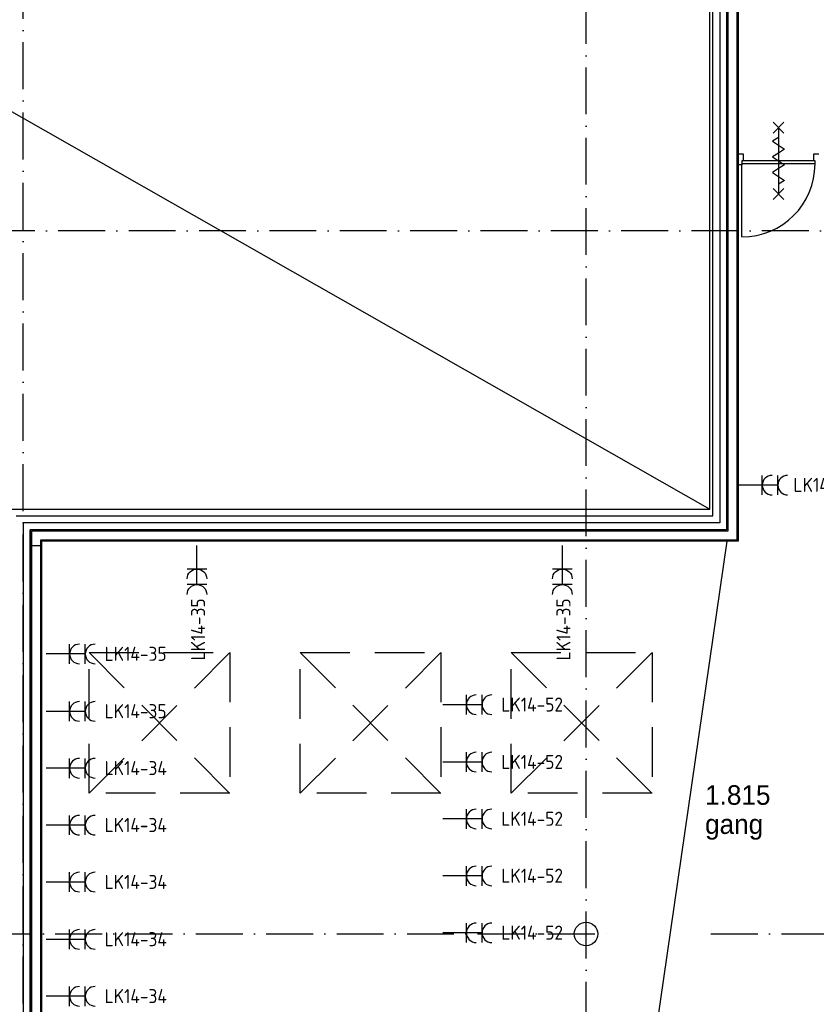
# Model space of a CAD drawing. Header units: millimetres. Extents: x -6587 to 112885, y 244 to 84344.
# Tile 18 of 50: x 17530 to 27720, y 57005 to 69605. Entities that reach past the tile are written whole.
import ezdxf
from ezdxf.enums import TextEntityAlignment as Align

# ---------------------------------------------------------------- set-up
doc = ezdxf.new("R2010")
doc.units = ezdxf.units.MM
doc.header["$LTSCALE"] = 100
doc.linetypes.add('DASHDOT', pattern=[9, 6, -1.5, 0, -1.5])
doc.linetypes.add('HIDDEN', pattern=[9.525, 6.35, -3.175])
doc.layers.get('0').update_dxf_attribs({"linetype": 'CONTINUOUS'})
for name, color, linetype in [('AL$1----_ALGEMEEN', 7, 'CONTINUOUS'), ('AL$7----_STRAMIEN', 1, 'DASHDOT'), ('AL22----_BINNENWAND', 7, 'CONTINUOUS'), ('AL28----_KONSTRUKTIE', 3, 'CONTINUOUS'), ('AL32----_BINNENKOZ', 7, 'CONTINUOUS'), ('AL32----_DRAAIRICHTING', 1, 'CONTINUOUS'), ('AL65----_BEVEILIGING', 7, 'CONTINUOUS'), ('ALXAA---_GEWBETON', 12, 'CONTINUOUS'), ('BOUW', 8, 'CONTINUOUS'), ('EB62203-_ATTRIB', 2, 'CONTINUOUS'), ('EL62203-_KRACHT-WCD230', 3, 'CONTINUOUS')]:
    doc.layers.add(name, color=color, linetype=linetype)
doc.styles.add('1_8', font='iso', dxfattribs={"width": 0.7, "height": 1.8})
doc.styles.add('BURO-025', font='BUROFONT.shx', dxfattribs={"height": 250})
doc.styles.add('NORATT', font='isocp.shx')

# ---------------------------------------------------------------- blocks, each defined once
blk = doc.blocks.new('ES3W2A')
for p, q in [((1.25, 2), (-1.25, 2)), ((1.25, 2), (-1.25, 2)), ((0, 2), (0, -3)), ((0, 2), (0, -3)), ((1.25, 0), (-1.25, 0)), ((1.25, 0), (-1.25, 0))]:
    blk.add_line(p, q)
for centre in [(0, 3.25), (0, 3.25), (0, 1.25), (0, 1.25)]:
    blk.add_arc(centre, 1.25, 180, 0)
for tag, style, flags, p in [('VERMOGEN', 'NORATT', 9, (-2.5, 5)), ('VERMOGEN', '1_8', 9, (-2.5, 5)), ('GROEP', 'NORATT', 8, (0, 5)), ('GROEP', '1_8', 8, (0, 5)), ('SCHAK', 'NORATT', 8, (2.5, 5)), ('SCHAK', '1_8', 8, (2.5, 5)), ('GELIJK', 'NORATT', 9, (5, 5)), ('GELIJK', '1_8', 9, (5, 5)), ('KAST', 'NORATT', 9, (7, 5)), ('KAST', '1_8', 9, (7, 5)), ('TAL', 'NORATT', 8, (2.5, 5)), ('TAL', '1_8', 8, (2.5, 5))]:
    blk.add_attdef(tag, text='', height=1.8, rotation=90, dxfattribs=dict(style=style, flags=flags)).set_placement(p, align=Align.MIDDLE_CENTER)
at = {"width": 0.7, "flags": 8}
for style in ['NORATT', '1_8']:
    blk.add_attdef('DOEL', text='', height=1.8, rotation=90, dxfattribs=dict(at, style=style)).set_placement((-2.5, 5), align=Align.MIDDLE_LEFT)
at = {"flags": 9}
for style in ['NORATT', '1_8']:
    blk.add_attdef('M_CODE', text='', height=1.8, dxfattribs=dict(at, style=style)).set_placement((0, 0), align=Align.MIDDLE_CENTER)

msp = doc.modelspace()

# ---------------------------------------------------------------- linework, layer by layer
at = {"layer": 'AL$1----_ALGEMEEN', "color": 8}
for p, q in [((5124.8, 75440), (26359.8, 63340)), ((26575.9, 62930), (23511.7, 41748.8))]:
    msp.add_line(p, q, dxfattribs=at)
at = {"layer": 'AL$1----_ALGEMEEN', "color": 8, "linetype": 'HIDDEN'}
for p, q in [((18418.7, 61505), (20218.7, 59705)), ((18418.7, 59705), (20218.7, 61505)), ((18418.7, 59705), (18418.7, 61505)), ((18418.7, 61505), (20218.7, 61505)), ((20218.7, 61505), (20218.7, 59705)), ((21118.7, 61505), (22918.7, 59705)), ((21118.7, 59705), (22918.7, 61505)), ((21118.7, 59705), (21118.7, 61505)), ((21118.7, 61505), (22918.7, 61505)), ((22918.7, 61505), (22918.7, 59705)), ((23818.7, 61505), (25618.7, 59705)), ((23818.7, 59705), (25618.7, 61505)), ((23818.7, 59705), (23818.7, 61505)), ((23818.7, 61505), (25618.7, 61505)), ((25618.7, 61505), (25618.7, 59705)), ((20218.7, 59705), (18418.7, 59705)), ((22918.7, 59705), (21118.7, 59705)), ((25618.7, 59705), (23818.7, 59705))]:
    msp.add_line(p, q, dxfattribs=at)
at = {"layer": 'AL$7----_STRAMIEN', "color": 1}
for p, q in [((17574.8, 7509.2), (17574.8, 76734.4)), ((24774.8, 44091.5), (24774.8, 76709.6)), ((86131.3, 66905), (3582.8, 66905)), ((3582.8, 57905), (25063.4, 57905)), ((26373, 57905), (98018.3, 57905))]:
    msp.add_line(p, q, dxfattribs=at)
at = {"layer": 'AL22----_BINNENWAND', "color": 8}
for p, q in [((26574.8, 63075), (26574.8, 75625)), ((26574.8, 63075), (26574.8, 75625)), ((26719.8, 75625), (26719.8, 62930)), ((26719.8, 75625), (26719.8, 62930)), ((26359.8, 63340), (26359.8, 75440)), ((5124.8, 63340), (26359.8, 63340)), ((17664.8, 46720), (17664.8, 63075)), ((17664.8, 63075), (26574.8, 63075)), ((17664.8, 62870), (17664.8, 63075)), ((17664.8, 63075), (26574.8, 63075)), ((26719.8, 62930), (17809.8, 62930)), ((17809.8, 62930), (17809.8, 46720)), ((26719.8, 62930), (17809.8, 62930)), ((17809.8, 62930), (17809.8, 62870)), ((17809.8, 62870), (17664.8, 62870))]:
    msp.add_line(p, q, dxfattribs=at)
at = {"layer": 'AL22----_BINNENWAND', "color": 8, "linetype": 'Continuous'}
for p, q in [((26589.8, 75625), (26589.8, 63060)), ((26589.8, 75625), (26589.8, 63060)), ((26704.8, 75625), (26704.8, 62945)), ((26704.8, 75625), (26704.8, 62945)), ((26589.8, 63060), (17679.8, 63060)), ((17679.8, 63060), (17679.8, 46720)), ((26589.8, 63060), (17679.8, 63060)), ((17679.8, 63060), (17679.8, 62870)), ((26704.8, 62945), (17794.8, 62945)), ((17794.8, 62945), (17794.8, 46720)), ((26704.8, 62945), (17794.8, 62945)), ((17794.8, 62945), (17794.8, 62870))]:
    msp.add_line(p, q, dxfattribs=at)
at = {"layer": 'AL28----_KONSTRUKTIE', "color": 8}
for p, q in [((26394.8, 63255), (26394.8, 75625)), ((26574.8, 75625), (26574.8, 63075)), ((17484.8, 63255), (26394.8, 63255)), ((26574.8, 63075), (17664.8, 63075)), ((17664.8, 63075), (17664.8, 46720))]:
    msp.add_line(p, q, dxfattribs=at)
msp.add_circle((24774.8, 57905), 150, dxfattribs=at)
at = {"layer": 'AL32----_BINNENKOZ', "color": 8}
for p, q in [((26719.8, 67748), (26719.8, 67887)), ((26719.8, 67887), (26786.8, 67887)), ((27703.8, 67799), (26769.8, 67799)), ((26786.8, 67799), (26769.8, 67799)), ((26769.8, 67799), (26769.8, 67748)), ((26786.8, 67887), (26786.8, 67799)), ((27686.8, 67799), (27686.8, 67887)), ((27686.8, 67887), (27753.8, 67887)), ((27703.8, 67799), (27686.8, 67799)), ((27703.8, 67748), (27703.8, 67799)), ((26769.8, 67748), (26719.8, 67748)), ((27703.8, 67759), (26769.8, 67759))]:
    msp.add_line(p, q, dxfattribs=at)
at = {"layer": 'AL32----_DRAAIRICHTING', "color": 8}
msp.add_line((26769.8, 66825), (26769.8, 67759), dxfattribs=at)
msp.add_arc((26769.8, 67759), 934, 270, 0, dxfattribs=at)
at = {"layer": 'AL65----_BEVEILIGING', "color": 8, "linetype": 'Continuous'}
for p, q in [((27306.8, 68294), (27166.8, 68154)), ((27166.8, 68294), (27306.8, 68154)), ((27236.8, 68224), (27236.8, 67374)), ((27236.8, 68099), (27161.8, 68049)), ((27161.8, 68049), (27311.8, 67949)), ((27311.8, 67949), (27236.8, 67899)), ((27236.8, 67899), (27161.8, 67849)), ((27161.8, 67849), (27311.8, 67749)), ((27236.8, 67699), (27161.8, 67649)), ((27311.8, 67749), (27236.8, 67699)), ((27161.8, 67649), (27311.8, 67549)), ((27311.8, 67549), (27236.8, 67499)), ((27306.8, 67444), (27166.8, 67304)), ((27166.8, 67444), (27306.8, 67304))]:
    msp.add_line(p, q, dxfattribs=at)
at = {"layer": 'ALXAA---_GEWBETON', "color": 8}
for p, q in [((26484.8, 75625), (26484.8, 63165)), ((26133.7, 63165), (17574.8, 63165)), ((17574.8, 63165), (17574.8, 47490)), ((26484.8, 63165), (26133.7, 63165))]:
    msp.add_line(p, q, dxfattribs=at)

# ---------------------------------------------------------------- block references
at = {"layer": 'EL62203-_KRACHT-WCD230'}
ref = msp.add_blockref('ES3W2A', (27029, 63649, 1050), dxfattribs=dict(at, xscale=100, yscale=100, zscale=100, rotation=270))
ref.add_attrib('GROEP', 'LK14-35', dxfattribs={"layer": 'EB62203-_ATTRIB', "color": 1, "height": 180, "style": '1_8', "flags": 8}).set_placement((27428, 63652, 1050), align=Align.MIDDLE_LEFT)
ref = msp.add_blockref('ES3W2A', (19797.3, 62575.5, 1050), dxfattribs=dict(at, xscale=-100, yscale=100, zscale=100, rotation=180))
ref.add_attrib('GROEP', 'LK14-35', dxfattribs={"layer": 'EB62203-_ATTRIB', "color": 1, "height": 180, "rotation": 90, "style": '1_8', "flags": 8}).set_placement((19811.7, 61405.2, 1050), align=Align.MIDDLE_LEFT)
ref = msp.add_blockref('ES3W2A', (24471.5, 62575.5, 1050), dxfattribs=dict(at, xscale=-100, yscale=100, zscale=100, rotation=180))
ref.add_attrib('GROEP', 'LK14-35', dxfattribs={"layer": 'EB62203-_ATTRIB', "color": 1, "height": 180, "rotation": 90, "style": '1_8', "flags": 8}).set_placement((24485.9, 61405.2, 1050), align=Align.MIDDLE_LEFT)
ref = msp.add_blockref('ES3W2A', (18169, 61488, 1050), dxfattribs=dict(at, xscale=100, yscale=100, zscale=100, rotation=270))
ref.add_attrib('GROEP', 'LK14-35', dxfattribs={"layer": 'EB62203-_ATTRIB', "color": 1, "height": 180, "style": '1_8', "flags": 8}).set_placement((18614.9, 61490, 1050), align=Align.MIDDLE_LEFT)
ref = msp.add_blockref('ES3W2A', (18169, 60754, 1050), dxfattribs=dict(at, xscale=100, yscale=100, zscale=100, rotation=270))
ref.add_attrib('GROEP', 'LK14-35', dxfattribs={"layer": 'EB62203-_ATTRIB', "color": 1, "height": 180, "style": '1_8', "flags": 8}).set_placement((18614.9, 60756, 1050), align=Align.MIDDLE_LEFT)
ref = msp.add_blockref('ES3W2A', (23243.9, 60839.1, 1050), dxfattribs=dict(at, xscale=100, yscale=100, zscale=100, rotation=270))
ref.add_attrib('GROEP', 'LK14-52', dxfattribs={"layer": 'EB62203-_ATTRIB', "color": 1, "height": 180, "style": 'NORATT', "flags": 8}).set_placement((23689.8, 60841.1, 1050), align=Align.MIDDLE_LEFT)
ref = msp.add_blockref('ES3W2A', (23243.9, 60105.1, 1050), dxfattribs=dict(at, xscale=100, yscale=100, zscale=100, rotation=270))
ref.add_attrib('GROEP', 'LK14-52', dxfattribs={"layer": 'EB62203-_ATTRIB', "color": 1, "height": 180, "style": 'NORATT', "flags": 8}).set_placement((23689.8, 60107.1, 1050), align=Align.MIDDLE_LEFT)
ref = msp.add_blockref('ES3W2A', (18169, 60026, 1050), dxfattribs=dict(at, xscale=100, yscale=100, zscale=100, rotation=270))
ref.add_attrib('GROEP', 'LK14-34', dxfattribs={"layer": 'EB62203-_ATTRIB', "color": 1, "height": 180, "style": '1_8', "flags": 8}).set_placement((18614.9, 60028, 1050), align=Align.MIDDLE_LEFT)
ref = msp.add_blockref('ES3W2A', (23243.9, 59377.1, 1050), dxfattribs=dict(at, xscale=100, yscale=100, zscale=100, rotation=270))
ref.add_attrib('GROEP', 'LK14-52', dxfattribs={"layer": 'EB62203-_ATTRIB', "color": 1, "height": 180, "style": 'NORATT', "flags": 8}).set_placement((23689.8, 59379.1, 1050), align=Align.MIDDLE_LEFT)
ref = msp.add_blockref('ES3W2A', (18169, 59297, 1050), dxfattribs=dict(at, xscale=100, yscale=100, zscale=100, rotation=270))
ref.add_attrib('GROEP', 'LK14-34', dxfattribs={"layer": 'EB62203-_ATTRIB', "color": 1, "height": 180, "style": '1_8', "flags": 8}).set_placement((18614.9, 59299, 1050), align=Align.MIDDLE_LEFT)
ref = msp.add_blockref('ES3W2A', (23243.9, 58648.1, 1050), dxfattribs=dict(at, xscale=100, yscale=100, zscale=100, rotation=270))
ref.add_attrib('GROEP', 'LK14-52', dxfattribs={"layer": 'EB62203-_ATTRIB', "color": 1, "height": 180, "style": 'NORATT', "flags": 8}).set_placement((23689.8, 58650.1, 1050), align=Align.MIDDLE_LEFT)
ref = msp.add_blockref('ES3W2A', (18169, 58569, 1050), dxfattribs=dict(at, xscale=100, yscale=100, zscale=100, rotation=270))
ref.add_attrib('GROEP', 'LK14-34', dxfattribs={"layer": 'EB62203-_ATTRIB', "color": 1, "height": 180, "style": '1_8', "flags": 8}).set_placement((18614.9, 58571, 1050), align=Align.MIDDLE_LEFT)
ref = msp.add_blockref('ES3W2A', (18169, 57836, 1050), dxfattribs=dict(at, xscale=100, yscale=100, zscale=100, rotation=270))
ref.add_attrib('GROEP', 'LK14-34', dxfattribs={"layer": 'EB62203-_ATTRIB', "color": 1, "height": 180, "style": '1_8', "flags": 8}).set_placement((18614.9, 57838, 1050), align=Align.MIDDLE_LEFT)
ref = msp.add_blockref('ES3W2A', (23243.9, 57920.1, 1050), dxfattribs=dict(at, xscale=100, yscale=100, zscale=100, rotation=270))
ref.add_attrib('GROEP', 'LK14-52', dxfattribs={"layer": 'EB62203-_ATTRIB', "color": 1, "height": 180, "style": 'NORATT', "flags": 8}).set_placement((23689.8, 57922.1, 1050), align=Align.MIDDLE_LEFT)
ref = msp.add_blockref('ES3W2A', (18169, 57108, 1050), dxfattribs=dict(at, xscale=100, yscale=100, zscale=100, rotation=270))
ref.add_attrib('GROEP', 'LK14-34', dxfattribs={"layer": 'EB62203-_ATTRIB', "color": 1, "height": 180, "style": '1_8', "flags": 8}).set_placement((18614.9, 57110, 1050), align=Align.MIDDLE_LEFT)

# ---------------------------------------------------------------- texts
at = {"layer": 'BOUW', "style": 'BURO-025'}
for s, p in [('1.815', (26297.6, 59558.4)), ('gang', (26297.6, 59185.4))]:
    msp.add_text(s, height=250, dxfattribs=at).set_placement(p)

doc.saveas('drawing.dxf')
